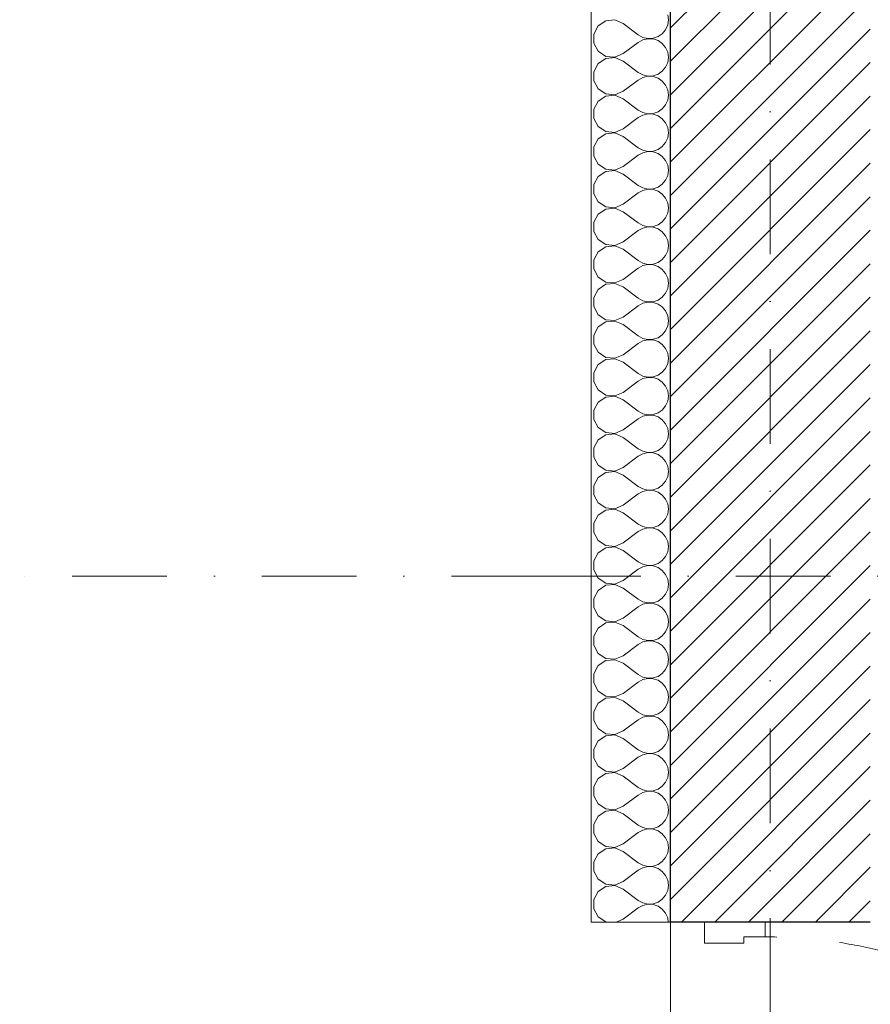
# Model space of a CAD drawing. Header units: millimetres. Extents: x -140780 to 266886, y -104422 to 233759.
# Tile 11 of 104: x 177989 to 179605, y 114560 to 116429. Entities that reach past the tile are written whole.
import ezdxf

# ---------------------------------------------------------------- set-up
doc = ezdxf.new("R2010")
doc.units = ezdxf.units.MM
doc.header["$MEASUREMENT"] = 0
doc.linetypes.add('Kropki i Kreski', pattern=[360, 180, -90, 0, -90])
doc.linetypes.add('Przerywana', pattern=[240, 120, -120])
for name, color, linetype in [('Drzwi ArchiCAD', 7, 'Continuous'), ('Konstrukcja - Siatki mod', 7, 'Continuous'), ('KR_INW', 7, 'Continuous'), ('NAPIS_SODON', 7, 'Continuous')]:
    doc.layers.add(name, color=color, linetype=linetype)
for name, color, linetype, lineweight in [('Drzwi ArchiCAD_Nr_pióra__1', 7, 'Continuous', 13), ('Drzwi ArchiCAD_Nr_pióra__27', 7, 'Continuous', 25), ('KR_INW_Nr_pióra__101', 252, 'Continuous', 5), ('KR_INW_Nr_pióra__27', 7, 'Continuous', 25), ('KR_INW_Nr_pióra__47', 7, 'Continuous', 15), ('NAPIS_SODON_Nr_pióra__1', 7, 'Continuous', 13)]:
    doc.layers.add(name, color=color, linetype=linetype, lineweight=lineweight)
doc.layers.add('Konstrukcja - Siatki mod_Nr_pióra__48', color=7, linetype='Continuous', lineweight=15, true_color=0xa80f02)
doc.layers.add('KR_INW_Nr_pióra__102', color=7, linetype='Continuous', lineweight=5, true_color=0xcccccc)

# ---------------------------------------------------------------- blocks, each defined once
blk = doc.blocks.new('Strop_1', base_point=(179225, 121523.3))
at = {"layer": 'NAPIS_SODON_Nr_pióra__1', "linetype": 'Continuous', "flags": 128}
blk.add_lwpolyline([(179225, 121523.3), (179225.9, 107003.8), (250898.3, 107008.3), (250897.4, 121527.8)], close=True, dxfattribs=at)
blk = doc.blocks.new('*X145')
at = {"layer": 'KR_INW_Nr_pióra__102', "linetype": 'Continuous'}
for p, q in [((179221.5, 116428.6), (179220.2, 116438.3)), ((179102.4, 116426.5), (179088, 116416.9)), ((179119.8, 116428.2), (179102.4, 116426.5)), ((179135.8, 116421.4), (179119.8, 116428.2)), ((179135.8, 116421.4), (179164.4, 116400)), ((179216.2, 116409.8), (179220.2, 116418.8)), ((179220.2, 116418.8), (179221.5, 116428.6)), ((179088, 116416.9), (179079.7, 116401.6)), ((179079.7, 116401.6), (179079.7, 116384.2)), ((179164.4, 116400), (179173, 116395.2)), ((179201.8, 116396.6), (179209.9, 116402.2)), ((179209.9, 116402.2), (179216.2, 116409.8)), ((179079.7, 116384.2), (179088, 116368.8)), ((179135.8, 116364.3), (179164.4, 116385.7)), ((179173, 116390.5), (179164.4, 116385.7)), ((179173, 116395.2), (179182.6, 116393)), ((179182.6, 116392.7), (179173, 116390.5)), ((179182.6, 116393), (179192.4, 116393.5)), ((179192.4, 116392.2), (179182.6, 116392.7)), ((179192.4, 116393.5), (179201.8, 116396.6)), ((179201.8, 116389.1), (179192.4, 116392.2)), ((179209.9, 116383.5), (179201.8, 116389.1)), ((179216.2, 116375.9), (179209.9, 116383.5)), ((179088, 116368.8), (179102.4, 116359.2)), ((179119.8, 116357.6), (179135.8, 116364.3)), ((179220.2, 116366.9), (179216.2, 116375.9)), ((179221.5, 116357.1), (179220.2, 116366.9)), ((179088, 116345.5), (179079.7, 116330.1)), ((179102.4, 116355.1), (179088, 116345.5)), ((179102.4, 116359.2), (179119.8, 116357.6)), ((179119.8, 116356.7), (179102.4, 116355.1)), ((179135.8, 116350), (179119.8, 116356.7)), ((179135.8, 116350), (179164.4, 116328.6)), ((179216.2, 116338.4), (179220.2, 116347.4)), ((179220.2, 116347.4), (179221.5, 116357.1)), ((179079.7, 116330.1), (179079.7, 116312.7)), ((179164.4, 116328.6), (179173, 116323.8)), ((179201.8, 116325.2), (179209.9, 116330.8)), ((179209.9, 116330.8), (179216.2, 116338.4)), ((179079.7, 116312.7), (179088, 116297.4)), ((179135.8, 116292.9), (179164.4, 116314.3)), ((179173, 116319.1), (179164.4, 116314.3)), ((179173, 116323.8), (179182.6, 116321.6)), ((179182.6, 116321.3), (179173, 116319.1)), ((179182.6, 116321.6), (179192.4, 116322.1)), ((179192.4, 116320.8), (179182.6, 116321.3)), ((179192.4, 116322.1), (179201.8, 116325.2)), ((179201.8, 116317.7), (179192.4, 116320.8)), ((179209.9, 116312.1), (179201.8, 116317.7)), ((179216.2, 116304.5), (179209.9, 116312.1)), ((179088, 116297.4), (179102.4, 116287.8)), ((179119.8, 116286.1), (179135.8, 116292.9)), ((179220.2, 116295.5), (179216.2, 116304.5)), ((179221.5, 116285.7), (179220.2, 116295.5)), ((179088, 116274), (179079.7, 116258.7)), ((179102.4, 116283.7), (179088, 116274)), ((179102.4, 116287.8), (179119.8, 116286.1)), ((179119.8, 116285.3), (179102.4, 116283.7)), ((179135.8, 116278.6), (179119.8, 116285.3)), ((179135.8, 116278.6), (179164.4, 116257.1)), ((179216.2, 116266.9), (179220.2, 116276)), ((179220.2, 116276), (179221.5, 116285.7)), ((179079.7, 116258.7), (179079.7, 116241.3)), ((179164.4, 116257.1), (179173, 116252.4)), ((179173, 116252.4), (179182.6, 116250.1)), ((179182.6, 116250.1), (179192.4, 116250.6)), ((179192.4, 116250.6), (179201.8, 116253.8)), ((179201.8, 116253.8), (179209.9, 116259.4)), ((179209.9, 116259.4), (179216.2, 116266.9)), ((179079.7, 116241.3), (179088, 116226)), ((179135.8, 116221.4), (179164.4, 116242.9)), ((179173, 116247.6), (179164.4, 116242.9)), ((179182.6, 116249.9), (179173, 116247.6)), ((179192.4, 116249.4), (179182.6, 116249.9)), ((179201.8, 116246.2), (179192.4, 116249.4)), ((179209.9, 116240.6), (179201.8, 116246.2)), ((179216.2, 116233.1), (179209.9, 116240.6)), ((179220.2, 116224), (179216.2, 116233.1)), ((179088, 116226), (179102.4, 116216.3)), ((179102.4, 116216.3), (179119.8, 116214.7)), ((179119.8, 116213.9), (179102.4, 116212.2)), ((179119.8, 116214.7), (179135.8, 116221.4)), ((179135.8, 116207.1), (179119.8, 116213.9)), ((179221.5, 116214.3), (179220.2, 116224)), ((179220.2, 116204.5), (179221.5, 116214.3)), ((179088, 116202.6), (179079.7, 116187.3)), ((179102.4, 116212.2), (179088, 116202.6)), ((179135.8, 116207.1), (179164.4, 116185.7)), ((179209.9, 116187.9), (179216.2, 116195.5)), ((179216.2, 116195.5), (179220.2, 116204.5)), ((179079.7, 116187.3), (179079.7, 116169.9)), ((179164.4, 116185.7), (179173, 116180.9)), ((179173, 116176.2), (179164.4, 116171.4)), ((179173, 116180.9), (179182.6, 116178.7)), ((179182.6, 116178.4), (179173, 116176.2)), ((179182.6, 116178.7), (179192.4, 116179.2)), ((179192.4, 116177.9), (179182.6, 116178.4)), ((179192.4, 116179.2), (179201.8, 116182.3)), ((179201.8, 116174.8), (179192.4, 116177.9)), ((179201.8, 116182.3), (179209.9, 116187.9)), ((179079.7, 116169.9), (179088, 116154.5)), ((179135.8, 116150), (179164.4, 116171.4)), ((179209.9, 116169.2), (179201.8, 116174.8)), ((179216.2, 116161.6), (179209.9, 116169.2)), ((179220.2, 116152.6), (179216.2, 116161.6)), ((179088, 116154.5), (179102.4, 116144.9)), ((179102.4, 116140.8), (179088, 116131.2)), ((179102.4, 116144.9), (179119.8, 116143.3)), ((179119.8, 116142.4), (179102.4, 116140.8)), ((179119.8, 116143.3), (179135.8, 116150)), ((179135.8, 116135.7), (179119.8, 116142.4)), ((179221.5, 116142.9), (179220.2, 116152.6)), ((179220.2, 116133.1), (179221.5, 116142.9)), ((179088, 116131.2), (179079.7, 116115.8)), ((179135.8, 116135.7), (179164.4, 116114.3)), ((179209.9, 116116.5), (179216.2, 116124.1)), ((179216.2, 116124.1), (179220.2, 116133.1)), ((179079.7, 116115.8), (179079.7, 116098.4)), ((179164.4, 116114.3), (179173, 116109.5)), ((179173, 116104.8), (179164.4, 116100)), ((179173, 116109.5), (179182.6, 116107.3)), ((179182.6, 116107), (179173, 116104.8)), ((179182.6, 116107.3), (179192.4, 116107.8)), ((179192.4, 116106.5), (179182.6, 116107)), ((179192.4, 116107.8), (179201.8, 116110.9)), ((179201.8, 116103.4), (179192.4, 116106.5)), ((179201.8, 116110.9), (179209.9, 116116.5)), ((179209.9, 116097.8), (179201.8, 116103.4)), ((179079.7, 116098.4), (179088, 116083.1)), ((179088, 116083.1), (179102.4, 116073.5)), ((179135.8, 116078.6), (179164.4, 116100)), ((179216.2, 116090.2), (179209.9, 116097.8)), ((179220.2, 116081.2), (179216.2, 116090.2)), ((179102.4, 116069.4), (179088, 116059.7)), ((179102.4, 116073.5), (179119.8, 116071.8)), ((179119.8, 116071), (179102.4, 116069.4)), ((179119.8, 116071.8), (179135.8, 116078.6)), ((179135.8, 116064.3), (179119.8, 116071)), ((179135.8, 116064.3), (179164.4, 116042.9)), ((179221.5, 116071.4), (179220.2, 116081.2)), ((179220.2, 116061.7), (179221.5, 116071.4)), ((179088, 116059.7), (179079.7, 116044.4)), ((179201.8, 116039.5), (179209.9, 116045.1)), ((179209.9, 116045.1), (179216.2, 116052.7)), ((179216.2, 116052.7), (179220.2, 116061.7)), ((179079.7, 116044.4), (179079.7, 116027)), ((179079.7, 116027), (179088, 116011.7)), ((179135.8, 116007.1), (179164.4, 116028.6)), ((179164.4, 116042.9), (179173, 116038.1)), ((179173, 116033.3), (179164.4, 116028.6)), ((179173, 116038.1), (179182.6, 116035.9)), ((179182.6, 116035.6), (179173, 116033.3)), ((179182.6, 116035.9), (179192.4, 116036.3)), ((179192.4, 116035.1), (179182.6, 116035.6)), ((179192.4, 116036.3), (179201.8, 116039.5)), ((179201.8, 116031.9), (179192.4, 116035.1)), ((179209.9, 116026.4), (179201.8, 116031.9)), ((179216.2, 116018.8), (179209.9, 116026.4)), ((179088, 116011.7), (179102.4, 116002.1)), ((179220.2, 116009.8), (179216.2, 116018.8)), ((179221.5, 116000), (179220.2, 116009.8)), ((179102.4, 115997.9), (179088, 115988.3)), ((179102.4, 116002.1), (179119.8, 116000.4)), ((179119.8, 115999.6), (179102.4, 115997.9)), ((179119.8, 116000.4), (179135.8, 116007.1)), ((179135.8, 115992.9), (179119.8, 115999.6)), ((179135.8, 115992.9), (179164.4, 115971.4)), ((179216.2, 115981.2), (179220.2, 115990.2)), ((179220.2, 115990.2), (179221.5, 116000)), ((179088, 115988.3), (179079.7, 115973)), ((179079.7, 115973), (179079.7, 115955.6)), ((179164.4, 115971.4), (179173, 115966.7)), ((179201.8, 115968.1), (179209.9, 115973.6)), ((179209.9, 115973.6), (179216.2, 115981.2)), ((179079.7, 115955.6), (179088, 115940.3)), ((179135.8, 115935.7), (179164.4, 115957.1)), ((179173, 115961.9), (179164.4, 115957.1)), ((179173, 115966.7), (179182.6, 115964.4)), ((179182.6, 115964.1), (179173, 115961.9)), ((179182.6, 115964.4), (179192.4, 115964.9)), ((179192.4, 115963.7), (179182.6, 115964.1)), ((179192.4, 115964.9), (179201.8, 115968.1)), ((179201.8, 115960.5), (179192.4, 115963.7)), ((179209.9, 115954.9), (179201.8, 115960.5)), ((179216.2, 115947.3), (179209.9, 115954.9)), ((179088, 115940.3), (179102.4, 115930.6)), ((179119.8, 115929), (179135.8, 115935.7)), ((179220.2, 115938.3), (179216.2, 115947.3)), ((179221.5, 115928.6), (179220.2, 115938.3)), ((179088, 115916.9), (179079.7, 115901.6)), ((179102.4, 115926.5), (179088, 115916.9)), ((179102.4, 115930.6), (179119.8, 115929)), ((179119.8, 115928.2), (179102.4, 115926.5)), ((179135.8, 115921.4), (179119.8, 115928.2)), ((179135.8, 115921.4), (179164.4, 115900)), ((179216.2, 115909.8), (179220.2, 115918.8)), ((179220.2, 115918.8), (179221.5, 115928.6)), ((179079.7, 115901.6), (179079.7, 115884.2)), ((179164.4, 115900), (179173, 115895.2)), ((179192.4, 115893.5), (179201.8, 115896.6)), ((179201.8, 115896.6), (179209.9, 115902.2)), ((179209.9, 115902.2), (179216.2, 115909.8)), ((179079.7, 115884.2), (179088, 115868.8)), ((179135.8, 115864.3), (179164.4, 115885.7)), ((179173, 115890.5), (179164.4, 115885.7)), ((179173, 115895.2), (179182.6, 115893)), ((179182.6, 115892.7), (179173, 115890.5)), ((179182.6, 115893), (179192.4, 115893.5)), ((179192.4, 115892.2), (179182.6, 115892.7)), ((179201.8, 115889.1), (179192.4, 115892.2)), ((179209.9, 115883.5), (179201.8, 115889.1)), ((179216.2, 115875.9), (179209.9, 115883.5)), ((179088, 115868.8), (179102.4, 115859.2)), ((179102.4, 115859.2), (179119.8, 115857.6)), ((179119.8, 115857.6), (179135.8, 115864.3)), ((179220.2, 115866.9), (179216.2, 115875.9)), ((179221.5, 115857.1), (179220.2, 115866.9)), ((179088, 115845.5), (179079.7, 115830.1)), ((179102.4, 115855.1), (179088, 115845.5)), ((179119.8, 115856.7), (179102.4, 115855.1)), ((179135.8, 115850), (179119.8, 115856.7)), ((179135.8, 115850), (179164.4, 115828.6)), ((179216.2, 115838.4), (179220.2, 115847.4)), ((179220.2, 115847.4), (179221.5, 115857.1)), ((179079.7, 115830.1), (179079.7, 115812.7)), ((179164.4, 115828.6), (179173, 115823.8)), ((179173, 115823.8), (179182.6, 115821.6)), ((179182.6, 115821.3), (179173, 115819.1)), ((179182.6, 115821.6), (179192.4, 115822.1)), ((179192.4, 115820.8), (179182.6, 115821.3)), ((179192.4, 115822.1), (179201.8, 115825.2)), ((179201.8, 115817.7), (179192.4, 115820.8)), ((179201.8, 115825.2), (179209.9, 115830.8)), ((179209.9, 115830.8), (179216.2, 115838.4)), ((179079.7, 115812.7), (179088, 115797.4)), ((179135.8, 115792.9), (179164.4, 115814.3)), ((179173, 115819.1), (179164.4, 115814.3)), ((179209.9, 115812.1), (179201.8, 115817.7)), ((179216.2, 115804.5), (179209.9, 115812.1)), ((179220.2, 115795.5), (179216.2, 115804.5)), ((179088, 115797.4), (179102.4, 115787.8)), ((179102.4, 115783.7), (179088, 115774)), ((179102.4, 115787.8), (179119.8, 115786.1)), ((179119.8, 115785.3), (179102.4, 115783.7)), ((179119.8, 115786.1), (179135.8, 115792.9)), ((179135.8, 115778.6), (179119.8, 115785.3)), ((179221.5, 115785.7), (179220.2, 115795.5)), ((179220.2, 115776), (179221.5, 115785.7)), ((179088, 115774), (179079.7, 115758.7)), ((179135.8, 115778.6), (179164.4, 115757.1)), ((179209.9, 115759.4), (179216.2, 115766.9)), ((179216.2, 115766.9), (179220.2, 115776)), ((179079.7, 115758.7), (179079.7, 115741.3)), ((179164.4, 115757.1), (179173, 115752.4)), ((179173, 115747.6), (179164.4, 115742.9)), ((179173, 115752.4), (179182.6, 115750.1)), ((179182.6, 115749.9), (179173, 115747.6)), ((179182.6, 115750.1), (179192.4, 115750.6)), ((179192.4, 115749.4), (179182.6, 115749.9)), ((179192.4, 115750.6), (179201.8, 115753.8)), ((179201.8, 115746.2), (179192.4, 115749.4)), ((179201.8, 115753.8), (179209.9, 115759.4)), ((179209.9, 115740.6), (179201.8, 115746.2)), ((179079.7, 115741.3), (179088, 115726)), ((179135.8, 115721.4), (179164.4, 115742.9)), ((179216.2, 115733.1), (179209.9, 115740.6)), ((179220.2, 115724), (179216.2, 115733.1)), ((179088, 115726), (179102.4, 115716.3)), ((179102.4, 115712.2), (179088, 115702.6)), ((179102.4, 115716.3), (179119.8, 115714.7)), ((179119.8, 115713.9), (179102.4, 115712.2)), ((179119.8, 115714.7), (179135.8, 115721.4)), ((179135.8, 115707.1), (179119.8, 115713.9)), ((179221.5, 115714.3), (179220.2, 115724)), ((179220.2, 115704.5), (179221.5, 115714.3)), ((179088, 115702.6), (179079.7, 115687.3)), ((179135.8, 115707.1), (179164.4, 115685.7)), ((179209.9, 115687.9), (179216.2, 115695.5)), ((179216.2, 115695.5), (179220.2, 115704.5)), ((179079.7, 115687.3), (179079.7, 115669.9)), ((179135.8, 115650), (179164.4, 115671.4)), ((179164.4, 115685.7), (179173, 115680.9)), ((179173, 115676.2), (179164.4, 115671.4)), ((179173, 115680.9), (179182.6, 115678.7)), ((179182.6, 115678.4), (179173, 115676.2)), ((179182.6, 115678.7), (179192.4, 115679.2)), ((179192.4, 115677.9), (179182.6, 115678.4)), ((179192.4, 115679.2), (179201.8, 115682.3)), ((179201.8, 115674.8), (179192.4, 115677.9)), ((179201.8, 115682.3), (179209.9, 115687.9)), ((179209.9, 115669.2), (179201.8, 115674.8)), ((179079.7, 115669.9), (179088, 115654.5)), ((179088, 115654.5), (179102.4, 115644.9)), ((179216.2, 115661.6), (179209.9, 115669.2)), ((179220.2, 115652.6), (179216.2, 115661.6)), ((179221.5, 115642.9), (179220.2, 115652.6)), ((179102.4, 115640.8), (179088, 115631.2)), ((179102.4, 115644.9), (179119.8, 115643.3)), ((179119.8, 115642.4), (179102.4, 115640.8)), ((179119.8, 115643.3), (179135.8, 115650)), ((179135.8, 115635.7), (179119.8, 115642.4)), ((179135.8, 115635.7), (179164.4, 115614.3)), ((179220.2, 115633.1), (179221.5, 115642.9)), ((179088, 115631.2), (179079.7, 115615.8)), ((179079.7, 115615.8), (179079.7, 115598.4)), ((179201.8, 115610.9), (179209.9, 115616.5)), ((179209.9, 115616.5), (179216.2, 115624.1)), ((179216.2, 115624.1), (179220.2, 115633.1)), ((179079.7, 115598.4), (179088, 115583.1)), ((179135.8, 115578.6), (179164.4, 115600)), ((179164.4, 115614.3), (179173, 115609.5)), ((179173, 115604.8), (179164.4, 115600)), ((179173, 115609.5), (179182.6, 115607.3)), ((179182.6, 115607), (179173, 115604.8)), ((179182.6, 115607.3), (179192.4, 115607.8)), ((179192.4, 115606.5), (179182.6, 115607)), ((179192.4, 115607.8), (179201.8, 115610.9)), ((179201.8, 115603.4), (179192.4, 115606.5)), ((179209.9, 115597.8), (179201.8, 115603.4)), ((179216.2, 115590.2), (179209.9, 115597.8)), ((179088, 115583.1), (179102.4, 115573.5)), ((179119.8, 115571.8), (179135.8, 115578.6)), ((179220.2, 115581.2), (179216.2, 115590.2)), ((179221.5, 115571.4), (179220.2, 115581.2)), ((179088, 115559.7), (179079.7, 115544.4)), ((179102.4, 115569.4), (179088, 115559.7)), ((179102.4, 115573.5), (179119.8, 115571.8)), ((179119.8, 115571), (179102.4, 115569.4)), ((179135.8, 115564.3), (179119.8, 115571)), ((179135.8, 115564.3), (179164.4, 115542.9)), ((179216.2, 115552.7), (179220.2, 115561.7)), ((179220.2, 115561.7), (179221.5, 115571.4)), ((179079.7, 115544.4), (179079.7, 115527)), ((179164.4, 115542.9), (179173, 115538.1)), ((179201.8, 115539.5), (179209.9, 115545.1)), ((179209.9, 115545.1), (179216.2, 115552.7)), ((179079.7, 115527), (179088, 115511.7)), ((179135.8, 115507.1), (179164.4, 115528.6)), ((179173, 115533.3), (179164.4, 115528.6)), ((179173, 115538.1), (179182.6, 115535.9)), ((179182.6, 115535.6), (179173, 115533.3)), ((179182.6, 115535.9), (179192.4, 115536.3)), ((179192.4, 115535.1), (179182.6, 115535.6)), ((179192.4, 115536.3), (179201.8, 115539.5)), ((179201.8, 115531.9), (179192.4, 115535.1)), ((179209.9, 115526.4), (179201.8, 115531.9)), ((179216.2, 115518.8), (179209.9, 115526.4)), ((179088, 115511.7), (179102.4, 115502.1)), ((179119.8, 115500.4), (179135.8, 115507.1)), ((179220.2, 115509.8), (179216.2, 115518.8)), ((179221.5, 115500), (179220.2, 115509.8)), ((179088, 115488.3), (179079.7, 115473)), ((179102.4, 115497.9), (179088, 115488.3)), ((179102.4, 115502.1), (179119.8, 115500.4)), ((179119.8, 115499.6), (179102.4, 115497.9)), ((179135.8, 115492.9), (179119.8, 115499.6)), ((179135.8, 115492.9), (179164.4, 115471.4)), ((179216.2, 115481.2), (179220.2, 115490.2)), ((179220.2, 115490.2), (179221.5, 115500)), ((179079.7, 115473), (179079.7, 115455.6)), ((179164.4, 115471.4), (179173, 115466.7)), ((179173, 115466.7), (179182.6, 115464.4)), ((179192.4, 115464.9), (179201.8, 115468.1)), ((179201.8, 115468.1), (179209.9, 115473.6)), ((179209.9, 115473.6), (179216.2, 115481.2)), ((179079.7, 115455.6), (179088, 115440.3)), ((179135.8, 115435.7), (179164.4, 115457.1)), ((179173, 115461.9), (179164.4, 115457.1)), ((179182.6, 115464.1), (179173, 115461.9)), ((179182.6, 115464.4), (179192.4, 115464.9)), ((179192.4, 115463.7), (179182.6, 115464.1)), ((179201.8, 115460.5), (179192.4, 115463.7)), ((179209.9, 115454.9), (179201.8, 115460.5)), ((179216.2, 115447.3), (179209.9, 115454.9)), ((179220.2, 115438.3), (179216.2, 115447.3)), ((179088, 115440.3), (179102.4, 115430.6)), ((179102.4, 115430.6), (179119.8, 115429)), ((179119.8, 115428.2), (179102.4, 115426.5)), ((179119.8, 115429), (179135.8, 115435.7)), ((179135.8, 115421.4), (179119.8, 115428.2)), ((179221.5, 115428.6), (179220.2, 115438.3)), ((179220.2, 115418.8), (179221.5, 115428.6)), ((179088, 115416.9), (179079.7, 115401.6)), ((179102.4, 115426.5), (179088, 115416.9)), ((179135.8, 115421.4), (179164.4, 115400)), ((179209.9, 115402.2), (179216.2, 115409.8)), ((179216.2, 115409.8), (179220.2, 115418.8)), ((179079.7, 115401.6), (179079.7, 115384.2)), ((179164.4, 115400), (179173, 115395.2)), ((179173, 115395.2), (179182.6, 115393)), ((179182.6, 115392.7), (179173, 115390.5)), ((179182.6, 115393), (179192.4, 115393.5)), ((179192.4, 115392.2), (179182.6, 115392.7)), ((179192.4, 115393.5), (179201.8, 115396.6)), ((179201.8, 115389.1), (179192.4, 115392.2)), ((179201.8, 115396.6), (179209.9, 115402.2)), ((179079.7, 115384.2), (179088, 115368.8)), ((179135.8, 115364.3), (179164.4, 115385.7)), ((179173, 115390.5), (179164.4, 115385.7)), ((179209.9, 115383.5), (179201.8, 115389.1)), ((179216.2, 115375.9), (179209.9, 115383.5)), ((179220.2, 115366.9), (179216.2, 115375.9)), ((179088, 115368.8), (179102.4, 115359.2)), ((179102.4, 115355.1), (179088, 115345.5)), ((179102.4, 115359.2), (179119.8, 115357.6)), ((179119.8, 115356.7), (179102.4, 115355.1)), ((179119.8, 115357.6), (179135.8, 115364.3)), ((179135.8, 115350), (179119.8, 115356.7)), ((179221.5, 115357.1), (179220.2, 115366.9)), ((179220.2, 115347.4), (179221.5, 115357.1)), ((179088, 115345.5), (179079.7, 115330.1)), ((179135.8, 115350), (179164.4, 115328.6)), ((179209.9, 115330.8), (179216.2, 115338.4)), ((179216.2, 115338.4), (179220.2, 115347.4)), ((179079.7, 115330.1), (179079.7, 115312.7)), ((179164.4, 115328.6), (179173, 115323.8)), ((179173, 115319.1), (179164.4, 115314.3)), ((179173, 115323.8), (179182.6, 115321.6)), ((179182.6, 115321.3), (179173, 115319.1)), ((179182.6, 115321.6), (179192.4, 115322.1)), ((179192.4, 115320.8), (179182.6, 115321.3)), ((179192.4, 115322.1), (179201.8, 115325.2)), ((179201.8, 115317.7), (179192.4, 115320.8)), ((179201.8, 115325.2), (179209.9, 115330.8)), ((179209.9, 115312.1), (179201.8, 115317.7)), ((179079.7, 115312.7), (179088, 115297.4)), ((179088, 115297.4), (179102.4, 115287.8)), ((179135.8, 115292.9), (179164.4, 115314.3)), ((179216.2, 115304.5), (179209.9, 115312.1)), ((179220.2, 115295.5), (179216.2, 115304.5)), ((179102.4, 115283.7), (179088, 115274)), ((179102.4, 115287.8), (179119.8, 115286.1)), ((179119.8, 115285.3), (179102.4, 115283.7)), ((179119.8, 115286.1), (179135.8, 115292.9)), ((179135.8, 115278.6), (179119.8, 115285.3)), ((179221.5, 115285.7), (179220.2, 115295.5)), ((179220.2, 115276), (179221.5, 115285.7)), ((179088, 115274), (179079.7, 115258.7)), ((179135.8, 115278.6), (179164.4, 115257.1)), ((179209.9, 115259.4), (179216.2, 115266.9)), ((179216.2, 115266.9), (179220.2, 115276)), ((179079.7, 115258.7), (179079.7, 115241.3)), ((179079.7, 115241.3), (179088, 115226)), ((179135.8, 115221.4), (179164.4, 115242.9)), ((179164.4, 115257.1), (179173, 115252.4)), ((179173, 115247.6), (179164.4, 115242.9)), ((179173, 115252.4), (179182.6, 115250.1)), ((179182.6, 115249.9), (179173, 115247.6)), ((179182.6, 115250.1), (179192.4, 115250.6)), ((179192.4, 115249.4), (179182.6, 115249.9)), ((179192.4, 115250.6), (179201.8, 115253.8)), ((179201.8, 115246.2), (179192.4, 115249.4)), ((179201.8, 115253.8), (179209.9, 115259.4)), ((179209.9, 115240.6), (179201.8, 115246.2)), ((179088, 115226), (179102.4, 115216.3)), ((179216.2, 115233.1), (179209.9, 115240.6)), ((179220.2, 115224), (179216.2, 115233.1)), ((179221.5, 115214.3), (179220.2, 115224)), ((179102.4, 115212.2), (179088, 115202.6)), ((179102.4, 115216.3), (179119.8, 115214.7)), ((179119.8, 115213.9), (179102.4, 115212.2)), ((179119.8, 115214.7), (179135.8, 115221.4)), ((179135.8, 115207.1), (179119.8, 115213.9)), ((179135.8, 115207.1), (179164.4, 115185.7)), ((179216.2, 115195.5), (179220.2, 115204.5)), ((179220.2, 115204.5), (179221.5, 115214.3)), ((179088, 115202.6), (179079.7, 115187.3)), ((179079.7, 115187.3), (179079.7, 115169.9)), ((179164.4, 115185.7), (179173, 115180.9)), ((179201.8, 115182.3), (179209.9, 115187.9)), ((179209.9, 115187.9), (179216.2, 115195.5)), ((179079.7, 115169.9), (179088, 115154.5)), ((179135.8, 115150), (179164.4, 115171.4)), ((179173, 115176.2), (179164.4, 115171.4)), ((179173, 115180.9), (179182.6, 115178.7)), ((179182.6, 115178.4), (179173, 115176.2)), ((179182.6, 115178.7), (179192.4, 115179.2)), ((179192.4, 115177.9), (179182.6, 115178.4)), ((179192.4, 115179.2), (179201.8, 115182.3)), ((179201.8, 115174.8), (179192.4, 115177.9)), ((179209.9, 115169.2), (179201.8, 115174.8)), ((179216.2, 115161.6), (179209.9, 115169.2)), ((179088, 115154.5), (179102.4, 115144.9)), ((179119.8, 115143.3), (179135.8, 115150)), ((179220.2, 115152.6), (179216.2, 115161.6)), ((179221.5, 115142.9), (179220.2, 115152.6)), ((179088, 115131.2), (179079.7, 115115.8)), ((179102.4, 115140.8), (179088, 115131.2)), ((179102.4, 115144.9), (179119.8, 115143.3)), ((179119.8, 115142.4), (179102.4, 115140.8)), ((179135.8, 115135.7), (179119.8, 115142.4)), ((179135.8, 115135.7), (179164.4, 115114.3)), ((179216.2, 115124.1), (179220.2, 115133.1)), ((179220.2, 115133.1), (179221.5, 115142.9)), ((179079.7, 115115.8), (179079.7, 115098.4)), ((179164.4, 115114.3), (179173, 115109.5)), ((179192.4, 115107.8), (179201.8, 115110.9)), ((179201.8, 115110.9), (179209.9, 115116.5)), ((179209.9, 115116.5), (179216.2, 115124.1)), ((179079.7, 115098.4), (179088, 115083.1)), ((179135.8, 115078.6), (179164.4, 115100)), ((179173, 115104.8), (179164.4, 115100)), ((179173, 115109.5), (179182.6, 115107.3)), ((179182.6, 115107), (179173, 115104.8)), ((179182.6, 115107.3), (179192.4, 115107.8)), ((179192.4, 115106.5), (179182.6, 115107)), ((179201.8, 115103.4), (179192.4, 115106.5)), ((179209.9, 115097.8), (179201.8, 115103.4)), ((179216.2, 115090.2), (179209.9, 115097.8)), ((179088, 115083.1), (179102.4, 115073.5)), ((179102.4, 115073.5), (179119.8, 115071.8)), ((179119.8, 115071.8), (179135.8, 115078.6)), ((179220.2, 115081.2), (179216.2, 115090.2)), ((179221.5, 115071.4), (179220.2, 115081.2)), ((179088, 115059.7), (179079.7, 115044.4)), ((179102.4, 115069.4), (179088, 115059.7)), ((179119.8, 115071), (179102.4, 115069.4)), ((179135.8, 115064.3), (179119.8, 115071)), ((179135.8, 115064.3), (179164.4, 115042.9)), ((179216.2, 115052.7), (179220.2, 115061.7)), ((179220.2, 115061.7), (179221.5, 115071.4)), ((179079.7, 115044.4), (179079.7, 115027)), ((179164.4, 115042.9), (179173, 115038.1)), ((179173, 115038.1), (179182.6, 115035.9)), ((179182.6, 115035.9), (179192.4, 115036.3)), ((179192.4, 115036.3), (179201.8, 115039.5)), ((179201.8, 115039.5), (179209.9, 115045.1)), ((179209.9, 115045.1), (179216.2, 115052.7)), ((179079.7, 115027), (179088, 115011.7)), ((179135.8, 115007.1), (179164.4, 115028.6)), ((179173, 115033.3), (179164.4, 115028.6)), ((179182.6, 115035.6), (179173, 115033.3)), ((179192.4, 115035.1), (179182.6, 115035.6)), ((179201.8, 115031.9), (179192.4, 115035.1)), ((179209.9, 115026.4), (179201.8, 115031.9)), ((179216.2, 115018.8), (179209.9, 115026.4)), ((179220.2, 115009.8), (179216.2, 115018.8)), ((179088, 115011.7), (179102.4, 115002.1)), ((179102.4, 115002.1), (179119.8, 115000.4)), ((179119.8, 114999.6), (179102.4, 114997.9)), ((179119.8, 115000.4), (179135.8, 115007.1)), ((179135.8, 114992.9), (179119.8, 114999.6)), ((179221.5, 115000), (179220.2, 115009.8)), ((179220.2, 114990.2), (179221.5, 115000)), ((179088, 114988.3), (179079.7, 114973)), ((179102.4, 114997.9), (179088, 114988.3)), ((179135.8, 114992.9), (179164.4, 114971.4)), ((179209.9, 114973.6), (179216.2, 114981.2)), ((179216.2, 114981.2), (179220.2, 114990.2)), ((179079.7, 114973), (179079.7, 114955.6)), ((179164.4, 114971.4), (179173, 114966.7)), ((179173, 114961.9), (179164.4, 114957.1)), ((179173, 114966.7), (179182.6, 114964.4)), ((179182.6, 114964.1), (179173, 114961.9)), ((179182.6, 114964.4), (179192.4, 114964.9)), ((179192.4, 114963.7), (179182.6, 114964.1)), ((179192.4, 114964.9), (179201.8, 114968.1)), ((179201.8, 114960.5), (179192.4, 114963.7)), ((179201.8, 114968.1), (179209.9, 114973.6)), ((179079.7, 114955.6), (179088, 114940.3)), ((179135.8, 114935.7), (179164.4, 114957.1)), ((179209.9, 114954.9), (179201.8, 114960.5)), ((179216.2, 114947.3), (179209.9, 114954.9)), ((179220.2, 114938.3), (179216.2, 114947.3)), ((179088, 114940.3), (179102.4, 114930.6)), ((179102.4, 114926.5), (179088, 114916.9)), ((179102.4, 114930.6), (179119.8, 114929)), ((179119.8, 114928.2), (179102.4, 114926.5)), ((179119.8, 114929), (179135.8, 114935.7)), ((179135.8, 114921.4), (179119.8, 114928.2)), ((179221.5, 114928.6), (179220.2, 114938.3)), ((179220.2, 114918.8), (179221.5, 114928.6)), ((179088, 114916.9), (179079.7, 114901.6)), ((179135.8, 114921.4), (179164.4, 114900)), ((179209.9, 114902.2), (179216.2, 114909.8)), ((179216.2, 114909.8), (179220.2, 114918.8)), ((179079.7, 114901.6), (179079.7, 114884.2)), ((179164.4, 114900), (179173, 114895.2)), ((179173, 114890.5), (179164.4, 114885.7)), ((179173, 114895.2), (179182.6, 114893)), ((179182.6, 114892.7), (179173, 114890.5)), ((179182.6, 114893), (179192.4, 114893.5)), ((179192.4, 114892.2), (179182.6, 114892.7)), ((179192.4, 114893.5), (179201.8, 114896.6)), ((179201.8, 114889.1), (179192.4, 114892.2)), ((179201.8, 114896.6), (179209.9, 114902.2)), ((179209.9, 114883.5), (179201.8, 114889.1)), ((179079.7, 114884.2), (179088, 114868.8)), ((179088, 114868.8), (179102.4, 114859.2)), ((179135.8, 114864.3), (179164.4, 114885.7)), ((179216.2, 114875.9), (179209.9, 114883.5)), ((179220.2, 114866.9), (179216.2, 114875.9)), ((179102.4, 114855.1), (179088, 114845.5)), ((179102.4, 114859.2), (179119.8, 114857.6)), ((179119.8, 114856.7), (179102.4, 114855.1)), ((179119.8, 114857.6), (179135.8, 114864.3)), ((179135.8, 114850), (179119.8, 114856.7)), ((179135.8, 114850), (179164.4, 114828.6)), ((179221.5, 114857.1), (179220.2, 114866.9)), ((179220.2, 114847.4), (179221.5, 114857.1)), ((179088, 114845.5), (179079.7, 114830.1)), ((179079.7, 114830.1), (179079.7, 114812.7)), ((179201.8, 114825.2), (179209.9, 114830.8)), ((179209.9, 114830.8), (179216.2, 114838.4)), ((179216.2, 114838.4), (179220.2, 114847.4)), ((179079.7, 114812.7), (179088, 114797.4)), ((179135.8, 114792.9), (179164.4, 114814.3)), ((179164.4, 114828.6), (179173, 114823.8)), ((179173, 114819.1), (179164.4, 114814.3)), ((179173, 114823.8), (179182.6, 114821.6)), ((179182.6, 114821.3), (179173, 114819.1)), ((179182.6, 114821.6), (179192.4, 114822.1)), ((179192.4, 114820.8), (179182.6, 114821.3)), ((179192.4, 114822.1), (179201.8, 114825.2)), ((179201.8, 114817.7), (179192.4, 114820.8)), ((179209.9, 114812.1), (179201.8, 114817.7)), ((179216.2, 114804.5), (179209.9, 114812.1)), ((179088, 114797.4), (179102.4, 114787.8)), ((179119.8, 114786.1), (179135.8, 114792.9)), ((179220.2, 114795.5), (179216.2, 114804.5)), ((179221.5, 114785.7), (179220.2, 114795.5)), ((179088, 114774), (179079.7, 114758.7)), ((179102.4, 114783.7), (179088, 114774)), ((179102.4, 114787.8), (179119.8, 114786.1)), ((179119.8, 114785.3), (179102.4, 114783.7)), ((179135.8, 114778.6), (179119.8, 114785.3)), ((179135.8, 114778.6), (179164.4, 114757.1)), ((179216.2, 114766.9), (179220.2, 114776)), ((179220.2, 114776), (179221.5, 114785.7)), ((179079.7, 114758.7), (179079.7, 114741.3)), ((179164.4, 114757.1), (179173, 114752.4)), ((179201.8, 114753.8), (179209.9, 114759.4)), ((179209.9, 114759.4), (179216.2, 114766.9)), ((179079.7, 114741.3), (179088, 114726)), ((179135.8, 114721.4), (179164.4, 114742.9)), ((179173, 114747.6), (179164.4, 114742.9)), ((179173, 114752.4), (179182.6, 114750.1)), ((179182.6, 114749.9), (179173, 114747.6)), ((179182.6, 114750.1), (179192.4, 114750.6)), ((179192.4, 114749.4), (179182.6, 114749.9)), ((179192.4, 114750.6), (179201.8, 114753.8)), ((179201.8, 114746.2), (179192.4, 114749.4)), ((179209.9, 114740.6), (179201.8, 114746.2)), ((179216.2, 114733.1), (179209.9, 114740.6)), ((179088, 114726), (179102.4, 114716.3)), ((179122.4, 114715.8), (179135.8, 114721.4)), ((179220.2, 114724), (179216.2, 114733.1)), ((179221.3, 114715.8), (179220.2, 114724)), ((179102.4, 114716.3), (179108, 114715.8))]:
    blk.add_line(p, q, dxfattribs=at)
blk = doc.blocks.new('Drzwi 19')
at = {"layer": 'Drzwi ArchiCAD_Nr_pióra__1', "linetype": 'Continuous'}
for p, q in [((425.4, 0), (425.4, 930.7)), ((425.4, 930.7), (465.4, 930.7)), ((465.4, 930.7), (465.4, 0)), ((-465.4, 0), (-493.4, 0)), ((-493.4, 0), (-493.4, -115)), ((-465.4, -40), (-465.4, 0)), ((465.4, 0), (425.4, 0)), ((493.4, 0), (465.4, 0)), ((465.4, 0), (465.4, -40)), ((493.4, -115), (493.4, 0)), ((-453.4, -40), (-465.4, -40)), ((-453.4, -115), (-453.4, -40)), ((465.4, -40), (453.4, -40)), ((453.4, -40), (453.4, -115)), ((-493.4, -115), (-453.4, -115)), ((453.4, -115), (493.4, -115))]:
    blk.add_line(p, q, dxfattribs=at)
at = {"layer": 'Drzwi ArchiCAD_Nr_pióra__1', "linetype": 'Przerywana'}
blk.add_arc((465.4, 0), 930.7, 90, 180, dxfattribs=at)
at = {"layer": 'Drzwi ArchiCAD_Nr_pióra__27', "linetype": 'Continuous'}
for p, q in [((-493.4, 0), (-493.4, -115)), ((493.4, 0), (493.4, -115))]:
    blk.add_line(p, q, dxfattribs=at)
blk = doc.blocks.new('Ściana_2', base_point=(179075.1, 121675.6))
at = {"layer": 'KR_INW_Nr_pióra__101', "linetype": 'Continuous'}
h = blk.add_hatch(dxfattribs=at)
h.set_pattern_fill('Cegła_licówka', color=256, style=0, pattern_type=2)
h.set_pattern_definition([(45, (0, 0), (-31.819804, 31.819804), [])])
h.paths.add_polyline_path([(179225.1, 121525.6), (179225.1, 114715.8), (179290.1, 114715.8), (179405.1, 114715.8), (179605.1, 114715.8), (179605.1, 121145.6)])
at = {"layer": 'KR_INW_Nr_pióra__27', "linetype": 'Continuous'}
for p, q in [((179225.1, 121525.6), (179225.1, 114715.8)), ((179290.1, 114715.8), (179225.1, 114715.8)), ((179405.1, 114715.8), (179290.1, 114715.8)), ((179605.1, 114715.8), (179405.1, 114715.8))]:
    blk.add_line(p, q, dxfattribs=at)
at = {"layer": 'KR_INW_Nr_pióra__47', "linetype": 'Continuous'}
blk.add_line((179225.1, 114715.8), (179075.1, 114715.8), dxfattribs=at)
at = {"layer": 'KR_INW_Nr_pióra__47', "linetype": 'Continuous', "flags": 128}
blk.add_lwpolyline([(179075.1, 121675.6), (179075.1, 114715.8)], dxfattribs=at)
at = {"layer": 'Drzwi ArchiCAD', "linetype": 'Continuous', "zscale": 1000, "rotation": 270}
blk.add_blockref('Drzwi 19', (179405.1, 114222.5), dxfattribs=at)
at = {"layer": 'KR_INW'}
blk.add_blockref('*X145', (0, 0), dxfattribs=at)
blk = doc.blocks.new('Standardowy znacznik siatki_2')
at = {"layer": 'Konstrukcja - Siatki mod_Nr_pióra__48', "linetype": 'Kropki i Kreski'}
blk.add_line((1000, 0), (16187.8, 0), dxfattribs=at)
blk = doc.blocks.new('Standardowy znacznik siatki_10')
at = {"layer": 'Konstrukcja - Siatki mod_Nr_pióra__48', "linetype": 'Kropki i Kreski'}
for q in [(0, 0), (72912, 0)]:
    blk.add_line((1000, 0), q, dxfattribs=at)

msp = doc.modelspace()

# ---------------------------------------------------------------- block references
at = {"layer": 'Konstrukcja - Siatki mod', "color": 8, "linetype": 'Continuous', "lineweight": 13, "zscale": 1000, "rotation": 270}
msp.add_blockref('Standardowy znacznik siatki_2', (179415.1, 122925.3), dxfattribs=at)
at = {"layer": 'Konstrukcja - Siatki mod', "color": 8, "linetype": 'Continuous', "lineweight": 13, "zscale": 1000}
msp.add_blockref('Standardowy znacznik siatki_10', (177989.3, 115372.2), dxfattribs=at)
at = {"layer": 'KR_INW'}
msp.add_blockref('Ściana_2', (179075.1, 121675.6), dxfattribs=at)
at = {"layer": 'NAPIS_SODON', "linetype": 'Continuous'}
msp.add_blockref('Strop_1', (179225, 121523.3), dxfattribs=at)

doc.saveas('drawing.dxf')
